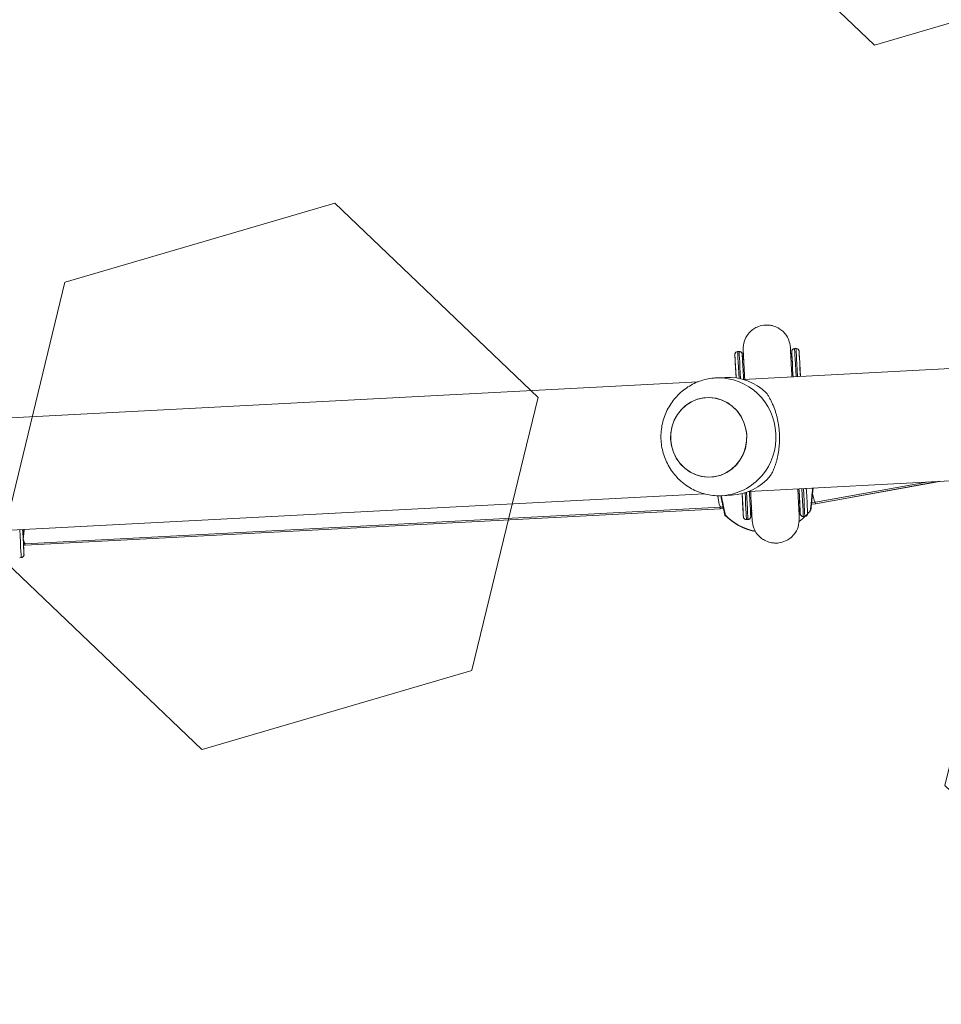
# Model space of a CAD drawing. Header units: millimetres. Extents: x 2943 to 3105, y 1618 to 1828.
# Tile 42 of 81: x 3010.021 to 3010.333, y 1762.323 to 1762.657. Entities that reach past the tile are written whole.
import ezdxf

# ---------------------------------------------------------------- set-up
doc = ezdxf.new("R2010")
doc.units = ezdxf.units.MM
doc.linetypes.add('1.4_0.7', pattern=[2.0999999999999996, 1.4, -0.7])
for name, color, linetype, lineweight in [('1 poly easy', 76, '1.4_0.7', 9), ('1_urządzenie', 7, 'Continuous', 9), ('wymiary', 7, 'Continuous', 9)]:
    doc.layers.add(name, color=color, linetype=linetype, lineweight=lineweight)
picture_1 = doc.add_image_def('image1.jpg', size_in_pixel=(9921, 7015))

msp = doc.modelspace()

# ---------------------------------------------------------------- hatches: boundary and pattern name
at = {"layer": '1 poly easy'}
h = msp.add_hatch(dxfattribs=at)
h.set_pattern_fill('HEX', color=256, scale=0.03, angle=-43.67331461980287)
h.set_pattern_definition([(316.326685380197, (-370.3120942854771, 1244.699119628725), (0.1139247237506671, 0.1193266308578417), [0.09524999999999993, -0.1904999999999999]), (76.3266853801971, (-370.3120942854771, 1244.699119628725), (-0.1603022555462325, 0.03899838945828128), [0.09524999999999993, -0.1904999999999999]), (16.32668538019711, (-370.243201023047, 1244.633345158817), (-0.04637753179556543, 0.158325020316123), [0.09524999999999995, -0.1904999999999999])])
h.paths.add_polyline_path([(3012.951632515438, 1765.252414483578), (3013.091102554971, 1759.254035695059), (3004.093534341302, 1759.044830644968), (3003.9540643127, 1765.043209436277)])

# ---------------------------------------------------------------- linework, layer by layer
at = {"layer": '1_urządzenie', "linetype": 'Continuous'}
for p, q in [((3010.516440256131, 1762.548432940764), (3010.266096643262, 1762.535291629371)), ((3010.26476385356, 1762.544734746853), (3010.264264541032, 1762.544708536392)), ((3010.264777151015, 1762.544735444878), (3010.26476385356, 1762.544734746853)), ((3010.284037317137, 1762.545746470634), (3010.283538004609, 1762.545720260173)), ((3010.284050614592, 1762.545747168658), (3010.284037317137, 1762.545746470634)), ((3010.263422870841, 1762.541624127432), (3010.26344620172, 1762.541180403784)), ((3010.263422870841, 1762.541624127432), (3010.263725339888, 1762.53580428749)), ((3010.26344620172, 1762.541180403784), (3010.26372561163, 1762.535804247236)), ((3010.266294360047, 1762.542242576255), (3010.266308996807, 1762.541960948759)), ((3010.282303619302, 1762.542827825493), (3010.282290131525, 1762.543082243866)), ((3010.282696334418, 1762.542635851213), (3010.282710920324, 1762.542358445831)), ((3010.285189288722, 1762.542918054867), (3010.285210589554, 1762.54276783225)), ((3010.285210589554, 1762.54276783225), (3010.285552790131, 1762.536312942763)), ((3010.250935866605, 1762.534495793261), (3010.000592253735, 1762.521354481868)), ((3010.260079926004, 1762.535977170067), (3010.257009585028, 1762.535815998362)), ((3010.268088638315, 1762.497343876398), (3010.518458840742, 1762.510486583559)), ((3010.290638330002, 1762.493120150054), (3010.332603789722, 1762.500730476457)), ((3010.290646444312, 1762.493621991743), (3010.328974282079, 1762.500539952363)), ((3010.302542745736, 1762.495278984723), (3010.332815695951, 1762.500741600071)), ((3010.002584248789, 1762.483406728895), (3010.252954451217, 1762.496549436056)), ((3010.259106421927, 1762.495870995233), (3010.262176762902, 1762.496032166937)), ((3010.265784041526, 1762.496585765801), (3010.266092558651, 1762.490766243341)), ((3010.26578430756, 1762.496585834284), (3010.266069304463, 1762.491209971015)), ((3010.289340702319, 1762.493552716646), (3010.290634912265, 1762.493620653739)), ((3010.022848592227, 1762.479063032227), (3010.258497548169, 1762.491432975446)), ((3010.022881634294, 1762.479565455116), (3010.258534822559, 1762.491935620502)), ((3010.258497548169, 1762.491432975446), (3010.259405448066, 1762.491480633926)), ((3010.258534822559, 1762.491935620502), (3010.259364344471, 1762.491979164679)), ((3010.266092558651, 1762.490766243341), (3010.266069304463, 1762.491209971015)), ((3010.268999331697, 1762.49070996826), (3010.26901301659, 1762.490451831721)), ((3010.285366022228, 1762.491777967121), (3010.285351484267, 1762.49205537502)), ((3010.289288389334, 1762.493049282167), (3010.290638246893, 1762.493120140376)), ((3010.267252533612, 1762.487786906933), (3010.26775184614, 1762.487813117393)), ((3010.28652599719, 1762.488798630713), (3010.287025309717, 1762.488824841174)), ((3010.022281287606, 1762.479533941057), (3010.022881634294, 1762.479565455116)), ((3010.022307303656, 1762.479034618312), (3010.022848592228, 1762.479063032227)), ((3010.022320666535, 1762.479035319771), (3010.022375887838, 1762.477972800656)), ((3010.022375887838, 1762.477972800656), (3010.022370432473, 1762.477821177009)), ((3010.021021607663, 1762.47486148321), (3010.021520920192, 1762.474887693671)), ((3010.021520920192, 1762.474887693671), (3010.021534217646, 1762.474888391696))]:
    msp.add_line(p, q, dxfattribs=at)
at = {"layer": '1_urządzenie', "linetype": 'Continuous', "flags": 128}
for points in [[(3010.263734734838, 1762.535802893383), (3010.263723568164, 1762.536014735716), (3010.263615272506, 1762.538068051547), (3010.263522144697, 1762.539831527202), (3010.263445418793, 1762.541281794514), (3010.263386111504, 1762.542399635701), (3010.263345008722, 1762.543170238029), (3010.263322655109, 1762.543583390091), (3010.263318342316, 1762.543657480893)], [(3010.263318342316, 1762.543657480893), (3010.263319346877, 1762.543633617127), (3010.263322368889, 1762.54357191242)], [(3010.263322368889, 1762.54357191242), (3010.263335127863, 1762.54332025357), (3010.263369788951, 1762.542647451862), (3010.263422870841, 1762.541624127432)], [(3010.264264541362, 1762.544708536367), (3010.264267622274, 1762.544656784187), (3010.264287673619, 1762.544287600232), (3010.264326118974, 1762.543567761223), (3010.264382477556, 1762.542506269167), (3010.264456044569, 1762.541116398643), (3010.264545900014, 1762.539415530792), (3010.264650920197, 1762.537424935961), (3010.264745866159, 1762.535623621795)], [(3010.265252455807, 1762.535511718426), (3010.265150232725, 1762.537451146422), (3010.265045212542, 1762.539441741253), (3010.264955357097, 1762.541142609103), (3010.264881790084, 1762.542532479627), (3010.264825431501, 1762.543593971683), (3010.264786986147, 1762.544313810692), (3010.264766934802, 1762.544682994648), (3010.26476385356, 1762.544734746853)], [(3010.265814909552, 1762.54378851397), (3010.265819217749, 1762.543714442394), (3010.265841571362, 1762.543301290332), (3010.265882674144, 1762.542530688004), (3010.265941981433, 1762.541412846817), (3010.266018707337, 1762.539962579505), (3010.266111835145, 1762.53819910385), (3010.266220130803, 1762.536145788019), (3010.266264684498, 1762.535300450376)], [(3010.283041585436, 1762.536181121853), (3010.282997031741, 1762.537026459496), (3010.282888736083, 1762.539079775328), (3010.282795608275, 1762.540843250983), (3010.282718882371, 1762.542293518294), (3010.282659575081, 1762.543411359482), (3010.282618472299, 1762.544181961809), (3010.282596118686, 1762.544595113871), (3010.282591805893, 1762.544669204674)], [(3010.282591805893, 1762.544669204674), (3010.282592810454, 1762.544645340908), (3010.282595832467, 1762.544583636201)], [(3010.282595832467, 1762.544583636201), (3010.28260859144, 1762.544331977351), (3010.282643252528, 1762.543659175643), (3010.282696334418, 1762.542635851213)], [(3010.283041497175, 1762.53618111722), (3010.283008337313, 1762.536810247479), (3010.282901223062, 1762.538841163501), (3010.282809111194, 1762.540585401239), (3010.2827332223, 1762.542019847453), (3010.282674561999, 1762.54312549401), (3010.282633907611, 1762.543887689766), (3010.282611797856, 1762.544296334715), (3010.282607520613, 1762.544369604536)], [(3010.283538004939, 1762.545720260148), (3010.283541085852, 1762.545668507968), (3010.283561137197, 1762.545299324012), (3010.283599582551, 1762.544579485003), (3010.283655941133, 1762.543517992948), (3010.283729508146, 1762.542128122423), (3010.283819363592, 1762.540427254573), (3010.283924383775, 1762.538436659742), (3010.28404049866, 1762.536233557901)], [(3010.284539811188, 1762.536259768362), (3010.284423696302, 1762.538462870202), (3010.284318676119, 1762.540453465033), (3010.284228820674, 1762.542154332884), (3010.284155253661, 1762.543544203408), (3010.284098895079, 1762.544605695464), (3010.284060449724, 1762.545325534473), (3010.284040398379, 1762.545694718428), (3010.284037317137, 1762.545746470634)], [(3010.285088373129, 1762.54480023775), (3010.285092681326, 1762.544726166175), (3010.285115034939, 1762.544313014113), (3010.285156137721, 1762.543542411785), (3010.28521544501, 1762.542424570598), (3010.285292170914, 1762.540974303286), (3010.285385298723, 1762.539210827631), (3010.285493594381, 1762.5371575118), (3010.285538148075, 1762.536312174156)], [(3010.285106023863, 1762.544726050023), (3010.285120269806, 1762.544463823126), (3010.28515624, 1762.543791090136), (3010.285210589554, 1762.54276783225)], [(3010.263734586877, 1762.535802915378), (3010.263635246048, 1762.537686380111), (3010.263543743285, 1762.539419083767), (3010.26346835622, 1762.540844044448), (3010.263410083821, 1762.54194237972), (3010.263369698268, 1762.54269953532), (3010.263347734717, 1762.543105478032), (3010.263344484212, 1762.543154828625), (3010.263359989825, 1762.542846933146), (3010.263394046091, 1762.54218587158), (3010.26344620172, 1762.541180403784)], [(3010.241558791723, 1762.514977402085), (3010.241851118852, 1762.512767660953), (3010.242487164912, 1762.510636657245), (3010.243449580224, 1762.508642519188), (3010.244712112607, 1762.506839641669), (3010.246240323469, 1762.505277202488), (3010.247992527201, 1762.503997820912), (3010.249920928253, 1762.503036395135), (3010.251972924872, 1762.502419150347), (3010.254092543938, 1762.502162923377), (3010.256221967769, 1762.502274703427), (3010.258303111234, 1762.50275144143), (3010.260279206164, 1762.503580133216), (3010.262096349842, 1762.504738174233), (3010.263704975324, 1762.506193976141), (3010.2650612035, 1762.507907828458), (3010.266128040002, 1762.509832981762), (3010.26687638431, 1762.511916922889), (3010.267285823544, 1762.514102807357), (3010.267345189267, 1762.516331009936), (3010.267052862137, 1762.518540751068), (3010.266416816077, 1762.520671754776), (3010.265454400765, 1762.522665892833), (3010.264191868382, 1762.524468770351), (3010.26266365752, 1762.526031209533), (3010.260911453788, 1762.527310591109), (3010.258983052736, 1762.528272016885), (3010.256931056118, 1762.528889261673), (3010.254811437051, 1762.529145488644), (3010.25268201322, 1762.529033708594), (3010.250600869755, 1762.528556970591), (3010.248624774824, 1762.527728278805), (3010.246807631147, 1762.526570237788), (3010.245199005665, 1762.52511443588), (3010.243842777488, 1762.523400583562), (3010.242775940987, 1762.521475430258), (3010.242027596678, 1762.519391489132), (3010.241618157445, 1762.517205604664), (3010.241558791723, 1762.514977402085)], [(3010.241937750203, 1762.519042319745), (3010.242632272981, 1762.521146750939), (3010.24364920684, 1762.523101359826), (3010.244960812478, 1762.52485282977), (3010.246531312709, 1762.526353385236), (3010.248317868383, 1762.527562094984), (3010.250271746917, 1762.528445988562), (3010.2523396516, 1762.528980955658), (3010.254465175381, 1762.529152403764), (3010.256590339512, 1762.528955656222), (3010.258657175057, 1762.528396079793), (3010.260609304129, 1762.527488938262), (3010.262393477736, 1762.526258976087), (3010.263961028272, 1762.524739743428), (3010.265269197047, 1762.522972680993), (3010.266282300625, 1762.521005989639), (3010.266972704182, 1762.518893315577), (3010.267321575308, 1762.516692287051), (3010.26731939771, 1762.51446294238), (3010.266966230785, 1762.512266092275), (3010.266271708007, 1762.510161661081), (3010.265254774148, 1762.508207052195), (3010.263943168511, 1762.506455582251), (3010.26237266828, 1762.504955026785), (3010.260586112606, 1762.503746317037), (3010.258632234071, 1762.502862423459), (3010.256564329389, 1762.502327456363), (3010.254438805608, 1762.502156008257), (3010.252313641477, 1762.502352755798), (3010.250246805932, 1762.502912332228), (3010.24829467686, 1762.503819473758), (3010.246510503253, 1762.505049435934), (3010.244942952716, 1762.506568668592), (3010.243634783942, 1762.508335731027), (3010.242621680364, 1762.510302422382), (3010.241931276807, 1762.512415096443), (3010.24158240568, 1762.51461612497), (3010.241584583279, 1762.516845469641), (3010.241937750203, 1762.519042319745)], [(3010.266780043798, 1762.496872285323), (3010.266874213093, 1762.495070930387), (3010.266978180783, 1762.493080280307), (3010.267066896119, 1762.491379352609), (3010.267139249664, 1762.489989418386), (3010.267194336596, 1762.488927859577), (3010.267231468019, 1762.488207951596), (3010.267250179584, 1762.487838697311), (3010.267252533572, 1762.487786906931)], [(3010.26775184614, 1762.487813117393), (3010.267749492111, 1762.487864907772), (3010.267730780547, 1762.488234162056), (3010.267693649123, 1762.488954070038), (3010.267638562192, 1762.490015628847), (3010.267566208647, 1762.49140556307), (3010.267477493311, 1762.493106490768), (3010.267373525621, 1762.495097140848), (3010.267272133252, 1762.49703661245)], [(3010.268256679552, 1762.497352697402), (3010.268300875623, 1762.496507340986), (3010.268408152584, 1762.494453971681), (3010.268500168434, 1762.492690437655), (3010.268575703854, 1762.491240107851), (3010.268633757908, 1762.490122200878), (3010.268673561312, 1762.489351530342), (3010.268694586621, 1762.488938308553), (3010.268698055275, 1762.488864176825)], [(3010.28545921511, 1762.490044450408), (3010.285455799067, 1762.490117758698), (3010.285435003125, 1762.490526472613), (3010.285395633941, 1762.491288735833), (3010.285338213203, 1762.492394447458), (3010.285263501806, 1762.493828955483), (3010.285172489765, 1762.495573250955), (3010.285066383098, 1762.497604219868), (3010.285033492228, 1762.498233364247)], [(3010.28547494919, 1762.489744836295), (3010.285471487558, 1762.489818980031), (3010.285450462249, 1762.490232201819), (3010.285410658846, 1762.491002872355), (3010.285352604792, 1762.492120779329), (3010.285277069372, 1762.493571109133), (3010.285185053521, 1762.495334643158), (3010.285077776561, 1762.497388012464), (3010.285033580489, 1762.49823336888)], [(3010.286032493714, 1762.498285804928), (3010.28614767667, 1762.496082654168), (3010.28625164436, 1762.494092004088), (3010.286340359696, 1762.49239107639), (3010.286412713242, 1762.491001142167), (3010.286467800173, 1762.489939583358), (3010.286504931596, 1762.489219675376), (3010.286523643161, 1762.488850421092), (3010.286525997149, 1762.488798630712)], [(3010.287025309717, 1762.488824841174), (3010.287022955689, 1762.488876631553), (3010.287004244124, 1762.489245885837), (3010.286967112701, 1762.489965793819), (3010.28691202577, 1762.491027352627), (3010.286839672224, 1762.49241728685), (3010.286750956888, 1762.494118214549), (3010.286646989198, 1762.496108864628), (3010.286531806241, 1762.498312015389)], [(3010.287530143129, 1762.498364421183), (3010.2875743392, 1762.497519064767), (3010.287681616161, 1762.495465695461), (3010.287773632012, 1762.493702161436), (3010.287849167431, 1762.492251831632), (3010.287907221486, 1762.491133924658), (3010.287947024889, 1762.490363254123), (3010.287968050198, 1762.489950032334), (3010.287971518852, 1762.489875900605)], [(3010.266069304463, 1762.491209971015), (3010.266122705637, 1762.490204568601), (3010.266158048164, 1762.489543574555), (3010.266174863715, 1762.489235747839), (3010.266172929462, 1762.489285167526), (3010.266152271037, 1762.489691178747), (3010.266113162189, 1762.490448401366), (3010.266056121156, 1762.491546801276), (3010.265981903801, 1762.492971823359), (3010.265891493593, 1762.494704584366), (3010.265793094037, 1762.496588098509)], [(3010.266201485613, 1762.488733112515), (3010.266198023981, 1762.48880725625), (3010.266176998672, 1762.489220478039), (3010.266137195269, 1762.489991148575), (3010.266079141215, 1762.491109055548), (3010.266003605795, 1762.492559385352), (3010.265911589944, 1762.494322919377), (3010.265804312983, 1762.496376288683), (3010.265793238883, 1762.496588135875)], [(3010.266092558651, 1762.490766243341), (3010.266146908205, 1762.489742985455), (3010.266182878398, 1762.489070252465), (3010.266184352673, 1762.489042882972)], [(3010.285366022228, 1762.491777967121), (3010.285420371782, 1762.490754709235), (3010.285456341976, 1762.490081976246), (3010.285457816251, 1762.490054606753)], [(3010.285457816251, 1762.490054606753), (3010.285473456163, 1762.489768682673), (3010.28547494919, 1762.489744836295)], [(3010.266184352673, 1762.489042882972), (3010.266199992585, 1762.488756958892), (3010.266201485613, 1762.488733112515)], [(3010.021520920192, 1762.474887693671), (3010.021518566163, 1762.474939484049), (3010.021499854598, 1762.475308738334), (3010.021462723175, 1762.476028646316), (3010.021407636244, 1762.477090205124), (3010.021335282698, 1762.478480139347), (3010.021246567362, 1762.480181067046), (3010.021142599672, 1762.482171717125), (3010.021027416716, 1762.484374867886)], [(3010.022025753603, 1762.48442727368), (3010.022069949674, 1762.483581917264), (3010.022177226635, 1762.481528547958), (3010.022269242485, 1762.479765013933), (3010.022344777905, 1762.478314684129), (3010.02240283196, 1762.477196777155), (3010.022442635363, 1762.47642610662), (3010.022463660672, 1762.476012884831), (3010.022467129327, 1762.475938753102)], [(3010.022375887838, 1762.477972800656), (3010.022428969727, 1762.476949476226), (3010.022463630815, 1762.476276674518), (3010.022465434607, 1762.476241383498)]]:
    msp.add_lwpolyline(points, dxfattribs=at)
at = {"layer": '1_urządzenie', "linetype": 'Continuous'}
for centre, radius, start, end in [((3010.257596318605, 1762.516254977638), 0.01957165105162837, 1.730969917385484, 91.47763006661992), ((3010.26098732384, 1762.517283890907), 0.01871528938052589, 46.06298339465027, 92.77903568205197), ((3010.257645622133, 1762.515384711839), 0.01956806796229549, 274.2483463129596, 4.283171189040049), ((3010.261122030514, 1762.514717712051), 0.0187152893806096, 273.230714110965, 319.9467664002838), ((3010.273842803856, 1762.502452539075), 0.01900000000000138, 306.4300774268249, 322.7773648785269), ((3010.273698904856, 1762.502444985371), 0.01900000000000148, 223.2422709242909, 259.4635328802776), ((3010.273779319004, 1762.502449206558), 0.01899999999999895, 223.2422709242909, 259.1808152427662), ((3010.273842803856, 1762.502452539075), 0.01900000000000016, 223.2422709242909, 258.9576171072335)]:
    msp.add_arc(centre, radius, start, end, dxfattribs=at)
for centre, major_axis, ratio, start_param, end_param in [((3010.258141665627, 1762.499425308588), (-0.0003931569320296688, 0.007489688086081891), 0.1151601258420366, 2.069139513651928, 3.141592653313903), ((3010.289774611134, 1762.501085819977), (-0.0008660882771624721, 0.007464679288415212), 0.1106015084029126, 2.223577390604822, 3.148576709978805), ((3010.289711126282, 1762.501082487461), (-0.0009271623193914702, 0.007962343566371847), 0.009061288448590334, 2.785595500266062, 3.14216860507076), ((3010.258078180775, 1762.499421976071), (-0.0004193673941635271, 0.007989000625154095), 0.07392775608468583, 2.786171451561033, 3.141592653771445), ((3010.022488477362, 1762.487055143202), (-0.0003931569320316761, 0.007489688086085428), 0.1151601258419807, 2.446509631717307, 3.141592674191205), ((3010.022429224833, 1762.487052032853), (-0.0004193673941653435, 0.007989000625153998), 0.07392775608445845, 2.786171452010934, 3.141592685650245)]:
    msp.add_ellipse(centre, major_axis=major_axis, ratio=ratio, start_param=start_param, end_param=end_param, dxfattribs=at)
for points, knots in [([(3010.282115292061, 1762.546129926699), (3010.281991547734, 1762.546980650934), (3010.281760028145, 1762.548572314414), (3010.280623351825, 1762.550525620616), (3010.279323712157, 1762.551882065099), (3010.27778328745, 1762.552918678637), (3010.276196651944, 1762.553520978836), (3010.274536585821, 1762.553757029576), (3010.272798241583, 1762.553693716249), (3010.270995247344, 1762.553179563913), (3010.269198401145, 1762.552122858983), (3010.267642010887, 1762.550596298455), (3010.266311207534, 1762.548251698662), (3010.266198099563, 1762.54632778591), (3010.266137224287, 1762.545292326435)], [0, 0, 0, 0, 0.1019331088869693, 0.1907118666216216, 0.2649837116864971, 0.3254853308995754, 0.4118644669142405, 0.4657137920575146, 0.524865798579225, 0.6189361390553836, 0.6868621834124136, 0.772533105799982, 0.8775761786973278, 1, 1, 1, 1]), ([(3010.264268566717, 1762.544692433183), (3010.264214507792, 1762.544693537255), (3010.264047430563, 1762.544696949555), (3010.263805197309, 1762.544583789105), (3010.263586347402, 1762.544408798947), (3010.26344847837, 1762.544220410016), (3010.26336942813, 1762.544044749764), (3010.263331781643, 1762.543898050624), (3010.263319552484, 1762.543794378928), (3010.263317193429, 1762.543737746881), (3010.263316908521, 1762.543713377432), (3010.26331699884, 1762.543696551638), (3010.263317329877, 1762.543680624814), (3010.263317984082, 1762.543662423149), (3010.263318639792, 1762.543647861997), (3010.263321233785, 1762.543595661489), (3010.26332305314, 1762.543559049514)], [0, 0, 0, 0, 0.04461354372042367, 0.1378848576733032, 0.2130678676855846, 0.2765127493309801, 0.329583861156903, 0.3720414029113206, 0.4024317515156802, 0.4156755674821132, 0.4248731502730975, 0.4351781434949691, 0.4522610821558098, 0.4918563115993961, 0.6436022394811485, 1, 1, 1, 1]), ([(3010.26578210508, 1762.543995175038), (3010.265759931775, 1762.544061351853), (3010.265711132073, 1762.544206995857), (3010.265555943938, 1762.544430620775), (3010.265307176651, 1762.544627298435), (3010.265018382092, 1762.544740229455), (3010.26483370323, 1762.544724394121), (3010.264765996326, 1762.544718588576)], [0, 0, 0, 0, 0.154529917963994, 0.3400942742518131, 0.5925243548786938, 0.8506114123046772, 1, 1, 1, 1]), ([(3010.26583390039, 1762.543686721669), (3010.265832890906, 1762.543716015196), (3010.265831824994, 1762.543746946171), (3010.26582604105, 1762.543821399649), (3010.26582391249, 1762.54384461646), (3010.265818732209, 1762.54388602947), (3010.26579951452, 1762.543997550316), (3010.265734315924, 1762.544190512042), (3010.26556963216, 1762.544434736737), (3010.265307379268, 1762.544634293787), (3010.265023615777, 1762.544742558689), (3010.264842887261, 1762.544725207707), (3010.264779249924, 1762.544719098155)], [0, 0, 0, 0, 0.5147296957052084, 0.5435020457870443, 0.5623102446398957, 0.573695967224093, 0.5931348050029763, 0.6628619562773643, 0.7475302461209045, 0.8440319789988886, 0.9450812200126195, 0.9999999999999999, 0.9999999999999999, 0.9999999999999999, 0.9999999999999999]), ([(3010.266323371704, 1762.541922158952), (3010.266220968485, 1762.542177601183), (3010.266033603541, 1762.542644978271), (3010.265915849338, 1762.543134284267), (3010.26586245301, 1762.543356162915)], [0, 0, 0, 0, 0.5465441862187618, 1, 1, 1, 1]), ([(3010.266137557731, 1762.545286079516), (3010.266144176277, 1762.545166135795), (3010.266157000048, 1762.544933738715), (3010.266218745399, 1762.543774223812), (3010.266301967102, 1762.542203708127), (3010.266402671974, 1762.540298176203), (3010.266514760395, 1762.538173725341), (3010.266603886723, 1762.536483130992), (3010.266657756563, 1762.535460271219), (3010.266668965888, 1762.535247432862)], [0, 0, 0, 0, 0.1907569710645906, 0.3696013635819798, 0.5365019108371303, 0.6914616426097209, 0.834476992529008, 0.9655576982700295, 1, 1, 1, 1]), ([(3010.266138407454, 1762.545266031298), (3010.266138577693, 1762.545259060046), (3010.26613897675, 1762.545242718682), (3010.266169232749, 1762.544652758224), (3010.266219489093, 1762.54368143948), (3010.266271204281, 1762.542687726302), (3010.266295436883, 1762.542222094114)], [0, 0, 0, 0, 0.2051804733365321, 0.4809650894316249, 0.7567916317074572, 1, 1, 1, 1]), ([(3010.282643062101, 1762.536160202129), (3010.282620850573, 1762.536581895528), (3010.282549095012, 1762.537944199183), (3010.282439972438, 1762.540013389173), (3010.282317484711, 1762.542333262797), (3010.282215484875, 1762.54426015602), (3010.282138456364, 1762.545708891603), (3010.282122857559, 1762.545992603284), (3010.282114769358, 1762.546139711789)], [0, 0, 0, 0, 0.0695016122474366, 0.2245287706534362, 0.3950906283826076, 0.5811897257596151, 0.782840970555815, 1, 1, 1, 1]), ([(3010.282291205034, 1762.54306176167), (3010.282266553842, 1762.543527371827), (3010.282213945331, 1762.544521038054), (3010.282162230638, 1762.545492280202), (3010.282130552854, 1762.546082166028), (3010.282129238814, 1762.546098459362), (3010.282128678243, 1762.546105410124)], [0, 0, 0, 0, 0.243208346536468, 0.5190348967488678, 0.794819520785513, 1, 1, 1, 1]), ([(3010.282290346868, 1762.543078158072), (3010.282289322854, 1762.543097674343), (3010.282283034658, 1762.543217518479), (3010.282267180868, 1762.543336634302), (3010.282253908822, 1762.543436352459)], [0, 0, 0, 0, 0.162847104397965, 0.9999999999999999, 0.9999999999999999, 0.9999999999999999, 0.9999999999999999]), ([(3010.282592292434, 1762.544309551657), (3010.282577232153, 1762.544158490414), (3010.282526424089, 1762.543648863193), (3010.282392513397, 1762.543153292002), (3010.282298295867, 1762.542804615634)], [0, 0, 0, 0, 0.296415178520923, 1, 1, 1, 1]), ([(3010.283542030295, 1762.545704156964), (3010.283487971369, 1762.545705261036), (3010.28332089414, 1762.545708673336), (3010.283078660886, 1762.545595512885), (3010.282859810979, 1762.545420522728), (3010.282721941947, 1762.545232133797), (3010.282642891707, 1762.545056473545), (3010.28260524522, 1762.544909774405), (3010.282593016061, 1762.544806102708), (3010.282590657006, 1762.544749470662), (3010.282590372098, 1762.544725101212), (3010.282590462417, 1762.544708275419), (3010.282590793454, 1762.544692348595), (3010.282591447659, 1762.54467414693), (3010.282592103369, 1762.544659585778), (3010.282594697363, 1762.54460738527), (3010.282596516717, 1762.544570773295)], [0, 0, 0, 0, 0.04461354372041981, 0.1378848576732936, 0.2130678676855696, 0.2765127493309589, 0.3295838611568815, 0.3720414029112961, 0.4024317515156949, 0.4156755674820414, 0.4248731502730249, 0.4351781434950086, 0.452261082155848, 0.4918563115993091, 0.6436022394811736, 1, 1, 1, 1]), ([(3010.285055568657, 1762.545006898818), (3010.285033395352, 1762.545073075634), (3010.28498459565, 1762.545218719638), (3010.284829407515, 1762.545442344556), (3010.284580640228, 1762.545639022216), (3010.284291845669, 1762.545751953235), (3010.284107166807, 1762.545736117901), (3010.284039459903, 1762.545730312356)], [0, 0, 0, 0, 0.154529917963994, 0.3400942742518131, 0.5925243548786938, 0.8506114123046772, 1, 1, 1, 1]), ([(3010.285107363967, 1762.54469844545), (3010.285106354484, 1762.544727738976), (3010.285105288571, 1762.544758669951), (3010.285099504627, 1762.54483312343), (3010.285097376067, 1762.544856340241), (3010.285092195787, 1762.544897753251), (3010.285072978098, 1762.545009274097), (3010.285007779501, 1762.545202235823), (3010.284843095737, 1762.545446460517), (3010.284580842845, 1762.545646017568), (3010.284297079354, 1762.54575428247), (3010.284116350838, 1762.545736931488), (3010.284052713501, 1762.545730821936)], [0, 0, 0, 0, 0.5147296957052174, 0.5435020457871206, 0.5623102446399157, 0.5736959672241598, 0.5931348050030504, 0.6628619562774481, 0.7475302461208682, 0.844031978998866, 0.9450812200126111, 1, 1, 1, 1]), ([(3010.257099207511, 1762.535784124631), (3010.256565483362, 1762.53576017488), (3010.255203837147, 1762.535699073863), (3010.253052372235, 1762.53524423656), (3010.250690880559, 1762.534471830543), (3010.248449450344, 1762.533396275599), (3010.246360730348, 1762.532051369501), (3010.244456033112, 1762.530453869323), (3010.242763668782, 1762.528629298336), (3010.241309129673, 1762.526604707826), (3010.240114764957, 1762.52441033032), (3010.239199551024, 1762.522078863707), (3010.238578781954, 1762.519645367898), (3010.238263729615, 1762.517146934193), (3010.238261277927, 1762.514622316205), (3010.238573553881, 1762.512111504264), (3010.239197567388, 1762.509655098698), (3010.240124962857, 1762.507293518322), (3010.241341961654, 1762.505066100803), (3010.242829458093, 1762.503010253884), (3010.244563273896, 1762.501160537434), (3010.246514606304, 1762.499548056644), (3010.248650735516, 1762.498198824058), (3010.250935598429, 1762.497136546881), (3010.25333147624, 1762.496369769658), (3010.255796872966, 1762.495938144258), (3010.257732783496, 1762.495784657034), (3010.258825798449, 1762.495881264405), (3010.25909025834, 1762.495904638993)], [0, 0, 0, 0, 0.02564012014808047, 0.06541351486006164, 0.1051236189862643, 0.1447929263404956, 0.1844461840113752, 0.2241089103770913, 0.2638059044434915, 0.303559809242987, 0.3433898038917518, 0.3833104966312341, 0.4233310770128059, 0.4634547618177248, 0.5036785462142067, 0.543993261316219, 0.5843809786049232, 0.624819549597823, 0.665285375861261, 0.7057526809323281, 0.7461952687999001, 0.7865884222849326, 0.8269107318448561, 0.8671456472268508, 0.9072825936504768, 0.9473175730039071, 0.9872532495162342, 1, 1, 1, 1]), ([(3010.273973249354, 1762.53076082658), (3010.27416176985, 1762.5304830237), (3010.274539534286, 1762.529926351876), (3010.27509004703, 1762.528995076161), (3010.275623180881, 1762.527988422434), (3010.276134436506, 1762.526892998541), (3010.27661765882, 1762.525706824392), (3010.277034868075, 1762.524513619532), (3010.277386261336, 1762.523338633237), (3010.277678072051, 1762.522194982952), (3010.277931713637, 1762.520996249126), (3010.278138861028, 1762.519764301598), (3010.278296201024, 1762.518513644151), (3010.278403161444, 1762.51724664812), (3010.278458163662, 1762.515955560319), (3010.278458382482, 1762.514707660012), (3010.27839589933, 1762.513134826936), (3010.27825063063, 1762.511641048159), (3010.278025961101, 1762.510189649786), (3010.277815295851, 1762.50911085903), (3010.277564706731, 1762.508055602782), (3010.277279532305, 1762.507040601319), (3010.276962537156, 1762.506068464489), (3010.276618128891, 1762.505144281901), (3010.276248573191, 1762.504268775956), (3010.275858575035, 1762.503438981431), (3010.27558471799, 1762.502929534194), (3010.275447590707, 1762.502674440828)], [0, 0, 0, 0, 0.04389318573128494, 0.08795481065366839, 0.1321185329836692, 0.1765062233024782, 0.2216864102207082, 0.2671871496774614, 0.3038468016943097, 0.3407271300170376, 0.3783613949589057, 0.4162840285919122, 0.4529540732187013, 0.4899239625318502, 0.5278623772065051, 0.5661403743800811, 0.5997879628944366, 0.6681166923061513, 0.7028363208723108, 0.7390212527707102, 0.7753997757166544, 0.8123235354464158, 0.8494103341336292, 0.8867461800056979, 0.9242146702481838, 0.962052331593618, 1, 1, 1, 1]), ([(3010.268657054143, 1762.497373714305), (3010.268676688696, 1762.496998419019), (3010.268748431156, 1762.495627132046), (3010.268857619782, 1762.493537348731), (3010.268981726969, 1762.491159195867), (3010.269081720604, 1762.489237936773), (3010.269154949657, 1762.48782440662), (3010.269168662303, 1762.487549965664), (3010.269175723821, 1762.487408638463)], [0, 0, 0, 0, 0.06140727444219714, 0.224375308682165, 0.3997163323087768, 0.5874345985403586, 0.7875436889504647, 0.9999999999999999, 0.9999999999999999, 0.9999999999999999, 0.9999999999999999]), ([(3010.285154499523, 1762.488232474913), (3010.285148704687, 1762.48834888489), (3010.285137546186, 1762.488573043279), (3010.28508088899, 1762.489668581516), (3010.285005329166, 1762.491122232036), (3010.284907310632, 1762.493002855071), (3010.284788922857, 1762.495269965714), (3010.284693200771, 1762.497101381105), (3010.284640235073, 1762.498113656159), (3010.284635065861, 1762.498212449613)], [0, 0, 0, 0, 0.1871249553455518, 0.3603267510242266, 0.5195795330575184, 0.664884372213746, 0.8368630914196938, 0.9840785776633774, 1, 1, 1, 1]), ([(3010.288922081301, 1762.490997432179), (3010.288922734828, 1762.491001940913), (3010.2889243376, 1762.49101299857), (3010.289063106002, 1762.492304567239), (3010.289296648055, 1762.494565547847), (3010.28952027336, 1762.496786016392), (3010.289652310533, 1762.49818941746), (3010.289679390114, 1762.498477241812)], [0, 0, 0, 0, 0.1732552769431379, 0.4249080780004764, 0.678014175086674, 0.9339637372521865, 1, 1, 1, 1]), ([(3010.288966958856, 1762.490963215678), (3010.28896965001, 1762.490966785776), (3010.28900541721, 1762.491014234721), (3010.289044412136, 1762.491109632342), (3010.289083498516, 1762.491224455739), (3010.289099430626, 1762.491301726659), (3010.289104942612, 1762.491336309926), (3010.289106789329, 1762.491349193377), (3010.289108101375, 1762.491359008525), (3010.289109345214, 1762.491369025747), (3010.289111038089, 1762.491383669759), (3010.289115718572, 1762.491425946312), (3010.289140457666, 1762.491653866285), (3010.289203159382, 1762.492238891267), (3010.289295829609, 1762.493116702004), (3010.289413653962, 1762.494252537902), (3010.289551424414, 1762.495610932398), (3010.289693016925, 1762.497035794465), (3010.289789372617, 1762.498038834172), (3010.289832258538, 1762.498485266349)], [0, 0, 0, 0, 0.001042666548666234, 0.0138577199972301, 0.02354997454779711, 0.02971493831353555, 0.03175951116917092, 0.0332821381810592, 0.03520634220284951, 0.0386732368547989, 0.04769240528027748, 0.0925945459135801, 0.2191495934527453, 0.3529127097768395, 0.4868541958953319, 0.6210476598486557, 0.7561200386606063, 0.8914540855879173, 1, 1, 1, 1]), ([(3010.258557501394, 1762.495864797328), (3010.258562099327, 1762.495842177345), (3010.258678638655, 1762.495268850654), (3010.258890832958, 1762.49424314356), (3010.259178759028, 1762.492858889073), (3010.259421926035, 1762.491704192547), (3010.259615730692, 1762.490791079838), (3010.259747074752, 1762.490176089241), (3010.259809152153, 1762.489885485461), (3010.259812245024, 1762.489871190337), (3010.25981312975, 1762.489867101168)], [0, 0, 0, 0, 0.006446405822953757, 0.1633907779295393, 0.3194592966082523, 0.4754364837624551, 0.6302809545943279, 0.7848689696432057, 0.9384610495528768, 1, 1, 1, 1]), ([(3010.258709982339, 1762.495876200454), (3010.25877035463, 1762.495578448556), (3010.259052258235, 1762.494188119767), (3010.25948677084, 1762.492114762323), (3010.259893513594, 1762.490192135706), (3010.260084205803, 1762.489304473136), (3010.260053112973, 1762.489447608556), (3010.26004576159, 1762.489481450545)], [0, 0, 0, 0, 0.07675586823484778, 0.3584054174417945, 0.638030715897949, 0.9144183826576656, 0.9999999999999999, 0.9999999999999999, 0.9999999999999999, 0.9999999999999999]), ([(3010.259361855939, 1762.491979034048), (3010.25940982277, 1762.491752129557), (3010.259534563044, 1762.491162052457), (3010.259676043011, 1762.490501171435), (3010.259788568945, 1762.489978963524), (3010.259811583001, 1762.489870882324), (3010.259820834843, 1762.489830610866), (3010.259823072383, 1762.489820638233), (3010.259828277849, 1762.489799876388), (3010.259837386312, 1762.489766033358), (3010.259866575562, 1762.48967713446), (3010.259914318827, 1762.489559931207), (3010.259982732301, 1762.489483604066), (3010.260010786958, 1762.489452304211)], [0, 0, 0, 0, 0.1576147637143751, 0.409885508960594, 0.6609689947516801, 0.9113959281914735, 0.9275243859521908, 0.9375701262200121, 0.941212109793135, 0.9451953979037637, 0.9554342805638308, 0.9817247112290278, 1, 1, 1, 1]), ([(3010.268694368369, 1762.489199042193), (3010.268721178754, 1762.489443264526), (3010.268777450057, 1762.48995585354), (3010.268923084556, 1762.490450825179), (3010.268999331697, 1762.49070996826)], [0, 0, 0, 0, 0.4764486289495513, 0.9999999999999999, 0.9999999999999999, 0.9999999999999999, 0.9999999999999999]), ([(3010.269078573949, 1762.49099674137), (3010.269042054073, 1762.490836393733), (3010.269001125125, 1762.490656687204), (3010.269011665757, 1762.49047544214), (3010.269012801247, 1762.490455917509)], [0, 0, 0, 0, 0.8922749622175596, 1, 1, 1, 1]), ([(3010.269011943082, 1762.490472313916), (3010.269036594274, 1762.490006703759), (3010.269089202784, 1762.489013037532), (3010.269140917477, 1762.488041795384), (3010.269172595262, 1762.487451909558), (3010.269173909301, 1762.487435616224), (3010.269174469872, 1762.487428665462)], [0, 0, 0, 0, 0.2432083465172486, 0.5190348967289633, 0.7948195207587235, 1, 1, 1, 1]), ([(3010.285024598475, 1762.491478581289), (3010.285126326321, 1762.491209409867), (3010.285286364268, 1762.490785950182), (3010.28538577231, 1762.490344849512), (3010.285421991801, 1762.490184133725)], [0, 0, 0, 0, 0.6356482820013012, 1, 1, 1, 1]), ([(3010.285456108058, 1762.490087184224), (3010.285459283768, 1762.490028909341), (3010.285472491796, 1762.489786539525), (3010.285467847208, 1762.489832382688), (3010.285477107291, 1762.489712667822), (3010.285479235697, 1762.489689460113), (3010.285484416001, 1762.48964804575), (3010.285503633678, 1762.489536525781), (3010.28556883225, 1762.489343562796), (3010.285733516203, 1762.489099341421), (3010.285995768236, 1762.488899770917), (3010.286279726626, 1762.488791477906), (3010.286460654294, 1762.488808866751), (3010.286524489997, 1762.488815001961)], [0, 0, 0, 0, 0.1677893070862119, 0.697848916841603, 0.7157575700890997, 0.7274642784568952, 0.7345510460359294, 0.7466502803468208, 0.7900502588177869, 0.8427499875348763, 0.9028151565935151, 0.9657108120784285, 1, 1, 1, 1]), ([(3010.266182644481, 1762.489075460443), (3010.266185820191, 1762.48901718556), (3010.266199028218, 1762.488774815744), (3010.266194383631, 1762.488820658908), (3010.266203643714, 1762.488700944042), (3010.26620577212, 1762.488677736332), (3010.266210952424, 1762.48863632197), (3010.266230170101, 1762.488524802), (3010.266295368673, 1762.488331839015), (3010.266460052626, 1762.48808761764), (3010.266722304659, 1762.487888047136), (3010.267006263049, 1762.487779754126), (3010.267187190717, 1762.487797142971), (3010.26725102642, 1762.48780327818)], [0, 0, 0, 0, 0.1677893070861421, 0.6978489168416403, 0.7157575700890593, 0.7274642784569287, 0.7345510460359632, 0.7466502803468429, 0.7900502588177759, 0.842749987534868, 0.90281515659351, 0.9657108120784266, 0.9999999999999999, 0.9999999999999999, 0.9999999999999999, 0.9999999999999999]), ([(3010.267749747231, 1762.487829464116), (3010.267807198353, 1762.487828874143), (3010.2679768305, 1762.487827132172), (3010.268219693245, 1762.487942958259), (3010.268435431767, 1762.48811879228), (3010.268571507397, 1762.488307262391), (3010.268647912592, 1762.488481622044), (3010.268682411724, 1762.488610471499), (3010.268689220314, 1762.488676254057), (3010.268690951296, 1762.48869297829)], [0, 0, 0, 0, 0.1224619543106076, 0.3615853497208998, 0.5547391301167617, 0.7178142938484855, 0.8541041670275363, 0.9629081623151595, 1, 1, 1, 1]), ([(3010.269176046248, 1762.487402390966), (3010.269299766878, 1762.48655179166), (3010.269531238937, 1762.484960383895), (3010.270667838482, 1762.483007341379), (3010.271967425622, 1762.481651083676), (3010.273507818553, 1762.480614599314), (3010.275094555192, 1762.480012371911), (3010.276754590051, 1762.479776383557), (3010.278492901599, 1762.479839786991), (3010.280295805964, 1762.480354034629), (3010.282092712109, 1762.481410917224), (3010.283649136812, 1762.482937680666), (3010.284979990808, 1762.485282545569), (3010.28509311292, 1762.487206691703), (3010.285153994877, 1762.488242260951)], [0, 0, 0, 0, 0.1019103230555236, 0.1906666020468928, 0.2649174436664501, 0.3254010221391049, 0.4117581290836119, 0.4656049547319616, 0.5247679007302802, 0.6188658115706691, 0.6868093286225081, 0.772498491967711, 0.8775594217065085, 1, 1, 1, 1]), ([(3010.287023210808, 1762.488841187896), (3010.287080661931, 1762.488840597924), (3010.287250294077, 1762.488838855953), (3010.287493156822, 1762.48895468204), (3010.287708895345, 1762.489130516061), (3010.287844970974, 1762.489318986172), (3010.28792137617, 1762.489493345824), (3010.287955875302, 1762.48962219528), (3010.287962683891, 1762.489687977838), (3010.287964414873, 1762.489704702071)], [0, 0, 0, 0, 0.1224619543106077, 0.3615853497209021, 0.5547391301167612, 0.7178142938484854, 0.8541041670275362, 0.9629081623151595, 1, 1, 1, 1]), ([(3010.022148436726, 1762.481933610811), (3010.022201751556, 1762.482462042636), (3010.022279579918, 1762.483233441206), (3010.022366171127, 1762.484155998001), (3010.022393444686, 1762.484446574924)], [0, 0, 0, 0, 0.6850308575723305, 1, 1, 1, 1]), ([(3010.022209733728, 1762.481035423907), (3010.022228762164, 1762.481222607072), (3010.022292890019, 1762.481853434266), (3010.022407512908, 1762.483010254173), (3010.022503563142, 1762.484009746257), (3010.022546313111, 1762.484454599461)], [0, 0, 0, 0, 0.1897147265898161, 0.6393588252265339, 1, 1, 1, 1]), ([(3010.021518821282, 1762.474904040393), (3010.021576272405, 1762.474903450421), (3010.021745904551, 1762.47490170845), (3010.021988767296, 1762.475017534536), (3010.022204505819, 1762.475193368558), (3010.022340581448, 1762.475381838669), (3010.022416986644, 1762.475556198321), (3010.022451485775, 1762.475685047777), (3010.022458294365, 1762.475750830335), (3010.022460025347, 1762.475767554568)], [0, 0, 0, 0, 0.1224619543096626, 0.3615853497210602, 0.5547391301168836, 0.7178142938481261, 0.854104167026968, 0.962908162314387, 1, 1, 1, 1]), ([(3010.02153207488, 1762.474904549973), (3010.021585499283, 1762.474903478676), (3010.02175193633, 1762.474900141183), (3010.02199355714, 1762.475013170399), (3010.022212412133, 1762.475188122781), (3010.022350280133, 1762.475376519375), (3010.022429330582, 1762.475552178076), (3010.02246697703, 1762.475698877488), (3010.022479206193, 1762.475802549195), (3010.022481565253, 1762.475859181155), (3010.022481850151, 1762.475883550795), (3010.022481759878, 1762.475900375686), (3010.022481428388, 1762.475916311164), (3010.022480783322, 1762.475934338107), (3010.022479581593, 1762.475960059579), (3010.022476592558, 1762.476023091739), (3010.022467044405, 1762.476209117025), (3010.022463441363, 1762.476279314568)], [0, 0, 0, 0, 0.02884511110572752, 0.08986333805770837, 0.139048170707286, 0.180553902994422, 0.215273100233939, 0.2430488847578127, 0.2629302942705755, 0.271594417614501, 0.2776114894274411, 0.2843530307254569, 0.2955287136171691, 0.3214319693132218, 0.4207043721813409, 0.7813999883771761, 1, 1, 1, 1])]:
    msp.add_open_spline(points, degree=3, knots=knots, dxfattribs=at)

# ---------------------------------------------------------------- pictures from other files: only their frames are drawn
at = {"layer": 'wymiary'}
image = msp.add_image(picture_1, insert=(3104.889709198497, 1618.260470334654), size_in_units=(209.99450000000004, 148.48416666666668), rotation=90, dxfattribs=dict(at, fade=54))
image.dxf.flags = 7

doc.saveas('drawing.dxf')
